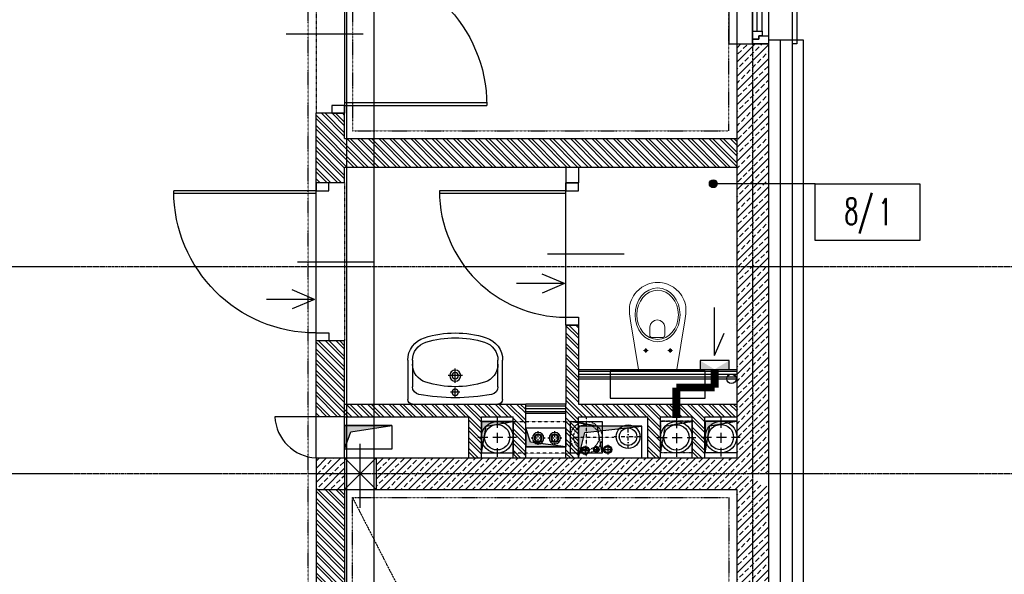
# Model space of a CAD drawing. Header units: inches. Extents: x 788 to 26783, y -4103 to 21.
# Tile 63 of 101: x 22167 to 22790, y -3001 to -2650. Entities that reach past the tile are written whole.
import ezdxf
from ezdxf.enums import TextEntityAlignment as Align

# ---------------------------------------------------------------- set-up
doc = ezdxf.new("R2010")
doc.units = ezdxf.units.IN
doc.header["$MEASUREMENT"] = 0
for name, pattern in [('00-inst$0$DASHDOT', [1, 0.5, -0.25, 0, -0.25]), ('CENTER', [2, 1.25, -0.25, 0.25, -0.25]), ('DASHDOT', [1, 0.5, -0.25, 0, -0.25]), ('DASHED', [0.75, 0.5, -0.25]), ('DASHED2', [0.375, 0.25, -0.125]), ('DIVIDE', [31.75, 12.7, -6.35, 0, -6.35, 0, -6.35]), ('HIDDEN', [9.525, 6.35, -3.175])]:
    doc.linetypes.add(name, pattern=pattern)
for name, color, linetype in [('Drz---drzwi', 5, 'Continuous'), ('Ins-tele-opis', 216, 'Continuous'), ('Ins-went', 141, 'Continuous'), ('Ins-wod', 4, 'Continuous'), ('m-went-wywiew', 1, 'Continuous'), ('Mco-piony', 10, 'Continuous'), ('Mks-piony', 86, 'Continuous'), ('Mpoż-rury', 121, 'Continuous'), ('Okn---okna', 5, 'Continuous'), ('Opis-pom', 6, 'Continuous'), ('Opis_pom_ramka', 6, 'Continuous'), ('Os-osie glowne', 1, 'CENTER'), ('Sc-beton', 7, 'Continuous'), ('Sc-beton-hatch', 86, 'Continuous'), ('Sc-cegla pustak', 42, 'Continuous'), ('Sc-cegla pustak-hatch', 8, 'Continuous'), ('Sc-gk', 120, 'Continuous'), ('Sc-izolacja term-styropian', 151, 'STYROPIAN-KA'), ('Sc-kamien', 31, 'Continuous'), ('Sc-nadproza kon', 5, 'DASHED2'), ('Sc-silikat', 61, 'Continuous'), ('Sch-opis', 51, 'Continuous'), ('Suf-widok', 8, 'Continuous'), ('W-otwor-strop', 1, 'Continuous'), ('W-otwor-strop-nad', 126, 'DASHED2'), ('W-przebicia-ściany', 223, 'Continuous'), ('Wyp-sanitar', 131, 'Continuous')]:
    doc.layers.add(name, color=color, linetype=linetype)
doc.styles.add('KA wymiar', font='romans.shx', dxfattribs={"width": 0.6})
doc.linetypes.add('BATTING', pattern='A,0.0001,-0.1,[134,ltypeshp.shx,S=0.1,R=0,X=-0.1,Y=0],-0.2,[134,ltypeshp.shx,S=0.1,R=180,X=0.1,Y=0],-0.1', length=0.4001)
doc.linetypes.add('STYROPIAN-KA', pattern='A,0.0001,-0.1,[135,ltypeshp.shx,S=0.1,R=0,X=-0.1,Y=0],0,[135,ltypeshp.shx,S=0.1,R=180,X=0.1,Y=0],-0.1', length=0.2001)
pattern_1 = [(45, (-29453.0206, 59998.92), (-4.49012806, 4.49012806), []), (45, (-29448.5305, 59998.92), (-4.49012806, 4.49012806), [3.175, -1.5875])]
pattern_2 = [(135, (-29453.0206, 59998.92), (-3.36759605, -3.36759605), []), (135, (-29453.0206, 60001.165), (-3.36759605, -3.36759605), [])]

# ---------------------------------------------------------------- blocks, each defined once
blk = doc.blocks.new('_0630_DRZWI_90')
at = {"ltscale": 7}
for p, q in [((5, 8), (5, 98)), ((6.8, 8), (6.8, 97.98))]:
    blk.add_line(p, q, dxfattribs=at)
at = {"ltscale": 25}
for p, q in [((50, 19.7), (50, -28.9)), ((5, 8), (0, 8)), ((0, 8), (5, 8)), ((0, 0), (0, 8)), ((95, 8), (5, 8)), ((5, 8), (5, 0)), ((95, 8), (95, 0)), ((100, 8), (95, 8)), ((100, 0), (100, 8)), ((5, 0), (0, 0)), ((5, 0), (0, 0)), ((95, 0), (100, 0)), ((95, 0), (100, 0))]:
    blk.add_line(p, q, dxfattribs=at)
at = {"ltscale": 7}
blk.add_arc((5, 8), 90, 0, 90, dxfattribs=at)
blk = doc.blocks.new('_GKJDFKG')
at = {"ltscale": 25}
for p, q in [((-8, -5), (-8, 0)), ((-8, 0), (-8, -5)), ((0, 0), (-8, 0)), ((0, -5), (0, 0)), ((0, -5), (0, 0)), ((-8, -85), (-8, -5)), ((-8, -5), (0, -5)), ((-19.7, -45), (28.9, -45)), ((-8, -85), (0, -85)), ((-8, -90), (-8, -85)), ((0, -85), (0, -90)), ((0, -85), (0, -90)), ((0, -90), (-8, -90))]:
    blk.add_line(p, q, dxfattribs=at)
at = {"ltscale": 7}
for p, q in [((-8, -5), (-88, -5)), ((-8, -6.8), (-87.98, -6.8))]:
    blk.add_line(p, q, dxfattribs=at)
blk.add_arc((-8, -5), 80, 180, 270)
blk = doc.blocks.new('umywalka_60x45')
at = {"ltscale": 25}
for p, q in [((-27, 0), (27, 0)), ((-30, -27.72), (-30, -3)), ((0, -4.5), (0, -10.5)), ((30, -3), (30, -27.72)), ((-27, -27.72), (-27, -11.03)), ((3, -7.5), (-3, -7.5)), ((27, -11.03), (27, -27.72)), ((4.5, -18), (-4.5, -18)), ((0, -13.5), (0, -22.5))]:
    blk.add_line(p, q, dxfattribs=at)
for centre, radius in [((0, -7.5), 2), ((0, -18), 3.5), ((0, -18), 2)]:
    blk.add_circle(centre, radius, dxfattribs=at)
for centre, radius, start, end in [((27, -3), 3, 0, 90), ((-27, -3), 3, 90, 180), ((-22, -11.03), 5, 100.52627, 180), ((0, -129.43), 125.43, 79.47373, 100.52627), ((22, -11.03), 5, 0, 79.47373), ((0, -73.4), 62.4, 72.6871, 107.3129), ((-15, -25.28), 12, 107.3129, 180), ((15, -25.28), 12, 0, 72.6871), ((-15, -27.72), 15, 180, 252.6871), ((-15, -27.72), 12, 180, 252.6871), ((15, -27.72), 12, 287.3129, 0), ((15, -27.72), 15, 287.3129, 0), ((0, 20.4), 65.4, 252.6871, 287.3129), ((0, 20.4), 62.4, 252.6871, 287.3129)]:
    blk.add_arc(centre, radius, start, end, dxfattribs=at)
blk = doc.blocks.new('_FKHJK')
for p, q in [((-10, 0), (-15, 0)), ((-15, 0), (-15, -150)), ((25, 0), (28, 0)), ((28, 0), (28, -150)), ((10, -5), (10, -145)), ((0, -142), (0, -8)), ((3, -142), (3, -8)), ((6, -142), (6, -8)), ((-15, -150), (-10, -150)), ((28, -150), (25, -150))]:
    blk.add_line(p, q)
at = {"linetype": 'DASHED2'}
for p, q in [((-10, 0), (-10, -150)), ((25, 0), (25, -150))]:
    blk.add_line(p, q, dxfattribs=at)
for points in [[(10, -5), (10, 0), (0, 0), (0, -3), (4, -3), (4, -5)], [(6, -8), (6, -5), (4, -5), (4, -3), (0, -3), (0, -5), (0, -8)], [(6, -142), (6, -145), (4, -145), (4, -147), (0, -147), (0, -145), (0, -142)], [(10, -145), (10, -150), (0, -150), (0, -147), (4, -147), (4, -145)]]:
    blk.add_lwpolyline(points, close=True)
blk = doc.blocks.new('_KOLO_WC_PODWIESZONE')
at = {"lineweight": 0}
for p, q in [((-12.21, 0), (-17.15, -30.7)), ((-12.21, 0), (12.21, 0)), ((12.21, 0), (17.15, -30.7)), ((-8.01, -11.98), (-9.42, -11.98)), ((-8.01, -11.98), (-8.01, -10.54)), ((-8.01, -11.98), (-6.53, -11.98)), ((-8.01, -11.98), (-8.01, -13.41)), ((7.49, -11.98), (6.08, -11.98)), ((7.49, -11.98), (7.49, -10.54)), ((7.49, -11.98), (8.97, -11.98)), ((7.49, -11.98), (7.49, -13.41)), ((-4.44, -21.51), (-4.44, -26.77)), ((-3.5, -20.21), (4, -20.21)), ((4.94, -21.51), (4.94, -26.77)), ((-17.15, -30.7), (-17.82, -35.14)), ((17.15, -30.7), (17.82, -35.14)), ((-17.82, -35.14), (-17.77, -39.69)), ((17.82, -35.14), (17.77, -39.69)), ((-17.77, -39.69), (-17.51, -41.08)), ((-17.51, -41.08), (-17.12, -42.53)), ((-17.12, -42.53), (-16.6, -43.93)), ((17.12, -42.53), (16.6, -43.93)), ((17.51, -41.08), (17.12, -42.53)), ((17.77, -39.69), (17.51, -41.08)), ((-16.6, -43.93), (-15.97, -45.29)), ((-15.97, -45.29), (-15.22, -46.59)), ((-15.22, -46.59), (-14.37, -47.83)), ((-14.37, -47.83), (-13.41, -48.99)), ((-13.41, -48.99), (-11.77, -50.6)), ((13.41, -48.99), (11.77, -50.6)), ((14.37, -47.83), (13.41, -48.99)), ((15.22, -46.59), (14.37, -47.83)), ((15.97, -45.29), (15.22, -46.59)), ((16.6, -43.93), (15.97, -45.29)), ((-11.77, -50.6), (-10, -51.94)), ((-10, -51.94), (-8.71, -52.72)), ((-8.71, -52.72), (-6.54, -53.77)), ((-6.54, -53.77), (-5.07, -54.25)), ((-5.07, -54.25), (-3.02, -54.72)), ((-3.02, -54.72), (-1.52, -54.92)), ((-1.52, -54.92), (0, -55)), ((1.52, -54.92), (0, -55)), ((3.02, -54.72), (1.52, -54.92)), ((5.07, -54.25), (3.02, -54.72)), ((6.54, -53.77), (5.07, -54.25)), ((8.71, -52.72), (6.54, -53.77)), ((10, -51.94), (8.71, -52.72)), ((11.77, -50.6), (10, -51.94))]:
    blk.add_line(p, q, dxfattribs=at)
for centre, radius, start, end in [((-3.24, -21.39), 1.2, 102.23395, 185.88986), ((3.75, -21.39), 1.2, 354.11014, 77.76605), ((0.25, -26.54), 4.7, 182.80221, 357.19779)]:
    blk.add_arc(centre, radius, start, end, dxfattribs=at)
for centre in [(-8.01, -11.98), (7.49, -11.98)]:
    blk.add_ellipse(centre, major_axis=(0.599, 0.599), ratio=1, start_param=5.497787, end_param=11.780972, dxfattribs=at)
for major_axis, ratio in [((0, -17), 0.838235), ((0, -15.54), 0.845174)]:
    blk.add_ellipse((0.05, -34.5), major_axis=major_axis, ratio=ratio, dxfattribs=at)
blk = doc.blocks.new('_STRZAŁKA_WENT')
for q in [(-6.02, -14.01), (0, -30.24), (6.02, -14.01)]:
    blk.add_line((0, 0), q)
blk = doc.blocks.new('_vxkdjhgkljhkgjhk')
for q in [(14.01, 6.02), (30.24, 0)]:
    blk.add_line((0, 0), q)
blk = doc.blocks.new('W160')
at = {"layer": 'm-went-wywiew', "color": 254, "linetype": 'HIDDEN'}
for p, q in [((-141996.39, 41106.12), (-141996.39, 41081.57)), ((-142008.66, 41093.85), (-141984.11, 41093.85))]:
    blk.add_line(p, q, dxfattribs=at)
at = {"layer": 'm-went-wywiew', "color": 254}
blk.add_circle((-141996.39, 41093.85), 10, dxfattribs=at)
at = {"layer": 'm-went-wywiew'}
blk.add_circle((-141996.39, 41093.85), 8, dxfattribs=at)
blk = doc.blocks.new('_opis_pom_metka')
at = {"layer": 'Opis_pom_ramka'}
blk.add_lwpolyline([(-33.13, 0), (32.87, 0), (32.87, -36), (-33.13, -36)], close=True, dxfattribs=at)
at = {"style": 'KA wymiar', "width": 0.6}
blk.add_attdef('KO/', text='', height=16.8, dxfattribs=at).set_placement((3.45, -25.87), align=Align.RIGHT)
blk.add_attdef('NR', (3.8, -26.16), '', height=16.8, dxfattribs=at)
blk = doc.blocks.new('pco')
at = {"layer": 'Mco-piony', "color": 9, "linetype": 'DASHDOT', "ltscale": 3}
for p, q in [((-2599.38, -14.34), (-2610.28, -14.34)), ((-2604.83, -19.79), (-2604.83, -8.89))]:
    blk.add_line(p, q, dxfattribs=at)
at = {"layer": 'Mco-piony', "color": 9}
blk.add_circle((-2604.83, -14.34), 4.53, dxfattribs=at)
at = {"layer": 'Mco-piony'}
blk.add_circle((-2604.83, -14.34), 3.2, dxfattribs=at)
at = {"layer": 'Mco-piony', "color": 8}
blk.add_circle((-2604.83, -14.34), 2.6, dxfattribs=at)
blk = doc.blocks.new('pion')
at = {"layer": 'Mpoż-rury', "color": 8}
for p, q in [((61201.15, 11076.35), (61207.15, 11076.35)), ((61204.15, 11079.35), (61204.15, 11073.35))]:
    blk.add_line(p, q, dxfattribs=at)
blk.add_circle((61204.13, 11076.35), 2.55, dxfattribs=at)
at = {"layer": 'Mpoż-rury'}
blk.add_circle((61204.15, 11076.35), 2, dxfattribs=at)

msp = doc.modelspace()

# ---------------------------------------------------------------- hatches: boundary and pattern name
at = {"layer": 'Ins-went'}
h = msp.add_hatch(color=256, dxfattribs=at)
h.paths.add_polyline_path([(22615.73, -2871.59), (22606.54, -2871.59), (22615.73, -2866.08)])
h.paths.add_polyline_path([(22597.36, -2871.59), (22597.36, -2866.08), (22606.54, -2871.59)])
at = {"layer": 'Opis-pom'}
h = msp.add_hatch(color=256, dxfattribs=at)
edge = h.paths.add_edge_path()
edge.add_arc((22605.71, -2754.13), 2.5, 0, 360)
at = {"layer": 'Sc-beton-hatch'}
h = msp.add_hatch(dxfattribs=at)
h.set_pattern_fill('ANSI33', color=256, style=0)
h.set_pattern_definition(pattern_1)
h.paths.add_polyline_path([(22630.53, -2754.13), (22640.53, -2754.13), (22640.53, -2665.59), (22630.53, -2665.59)])
h.paths.add_polyline_path([(22630.53, -2665.59), (22620.53, -2665.59), (22620.53, -2754.13), (22630.53, -2754.13)])
h.paths.add_polyline_path([(22630.53, -2754.13), (22620.53, -2754.13), (22620.53, -2806.59), (22630.53, -2806.59)])
h.paths.add_polyline_path([(22640.53, -2754.13), (22630.53, -2754.13), (22630.53, -2806.59), (22640.53, -2806.59)])
h = msp.add_hatch(dxfattribs=at)
h.set_pattern_fill('ANSI33', color=256, style=0)
h.set_pattern_definition(pattern_1)
h.paths.add_polyline_path([(22640.53, -2806.59), (22630.53, -2806.59), (22630.53, -2885.35), (22640.53, -2883.87)])
h.paths.add_polyline_path([(22630.53, -2806.59), (22620.53, -2806.59), (22620.53, -2886.83), (22630.53, -2885.35)])
h.paths.add_polyline_path([(22630.53, -2885.35), (22620.53, -2886.83), (22620.53, -2914.28), (22630.53, -2914.11)])
h.paths.add_polyline_path([(22630.53, -2914.11), (22640.53, -2913.94), (22640.53, -2883.87), (22630.53, -2885.35)])
h = msp.add_hatch(dxfattribs=at)
h.set_pattern_fill('ANSI33', color=256, style=0)
h.set_pattern_definition(pattern_1)
h.paths.add_polyline_path([(22630.53, -3001.59), (22620.53, -3001.59), (22620.53, -3147.59), (22630.53, -3147.59)])
h.paths.add_polyline_path([(22640.53, -3001.59), (22630.53, -3001.59), (22630.53, -3147.59), (22640.53, -3147.59)])
h.paths.add_polyline_path([(22640.53, -2946.15), (22630.53, -2940.73), (22630.53, -3001.59), (22640.53, -3001.59)])
h.paths.add_polyline_path([(22630.53, -2940.73), (22624.74, -2937.59), (22553.27, -2937.59), (22553.87, -2947.59), (22620.53, -2947.59), (22620.53, -3001.59), (22630.53, -3001.59)])
h.paths.add_polyline_path([(22640.53, -2913.94), (22630.53, -2914.11), (22630.53, -2937.59), (22640.53, -2937.59)])
h.paths.add_polyline_path([(22630.53, -2914.11), (22620.53, -2914.28), (22620.53, -2924.44), (22620.53, -2927.59), (22606.3, -2927.59), (22624.74, -2937.59), (22630.53, -2937.59)])
h.paths.add_polyline_path([(22606.3, -2927.59), (22552.66, -2927.59), (22553.27, -2937.59), (22624.74, -2937.59)])
h.paths.add_polyline_path([(22552.66, -2927.59), (22540.53, -2927.59), (22541.45, -2937.59), (22553.27, -2937.59)])
h.paths.add_polyline_path([(22553.27, -2937.59), (22541.45, -2937.59), (22542.36, -2947.59), (22553.87, -2947.59)])
h.paths.add_polyline_path([(22540.53, -2927.59), (22532.76, -2927.59), (22534.01, -2937.59), (22541.45, -2937.59)])
h.paths.add_polyline_path([(22541.45, -2937.59), (22534.01, -2937.59), (22535.26, -2947.59), (22542.36, -2947.59)])
h.paths.add_polyline_path([(22534.01, -2937.59), (22491.19, -2937.59), (22486.12, -2947.59), (22535.26, -2947.59)])
h.paths.add_polyline_path([(22532.76, -2927.59), (22520.53, -2927.59), (22496.25, -2927.59), (22491.19, -2937.59), (22534.01, -2937.59)])
h.paths.add_polyline_path([(22496.25, -2927.59), (22468.99, -2927.59), (22468.7, -2937.59), (22491.19, -2937.59)])
h.paths.add_polyline_path([(22491.19, -2937.59), (22468.7, -2937.59), (22468.4, -2947.59), (22486.12, -2947.59)])
h.paths.add_polyline_path([(22468.7, -2937.59), (22392.53, -2937.59), (22392.53, -2947.59), (22468.4, -2947.59)])
h.paths.add_polyline_path([(22468.99, -2927.59), (22392.53, -2927.59), (22392.53, -2937.59), (22468.7, -2937.59)])
h.paths.add_polyline_path([(22372.53, -2937.59), (22354.53, -2937.59), (22354.53, -2947.59), (22372.53, -2947.59)])
h.paths.add_polyline_path([(22372.53, -2927.59), (22354.53, -2927.59), (22354.53, -2937.59), (22372.53, -2937.59)])
h.paths.add_polyline_path([(22622.07, -2951.63), (22638.99, -2951.63), (22638.99, -2968.88), (22622.07, -2968.88)], flags=9)
h.paths.add_polyline_path([(22564.55, -2946.05), (22564.55, -2929.13), (22581.8, -2929.13), (22581.8, -2946.05)], flags=9)
h.paths.add_polyline_path([(22478.15, -2941.94), (22478.15, -2925.02), (22495.4, -2925.02), (22495.4, -2941.94)], flags=9)
at = {"layer": 'Sc-cegla pustak-hatch'}
h = msp.add_hatch(dxfattribs=at)
h.set_pattern_fill('ANSI32', color=256, scale=0.5, angle=90, style=0)
h.set_pattern_definition(pattern_2)
h.paths.add_polyline_path([(22391.23, -2725.59), (22391.23, -2743.59), (22620.53, -2743.59), (22620.53, -2725.59)])
h.paths.add_polyline_path([(22391.23, -2743.59), (22391.23, -2725.59), (22373.73, -2725.59), (22373.73, -2743.59)])
h.paths.add_polyline_path([(22373.73, -2725.59), (22372.53, -2725.59), (22372.53, -2709.59), (22364.53, -2709.59), (22354.53, -2709.59), (22354.53, -2753.59), (22362.53, -2753.59), (22372.53, -2753.59), (22372.53, -2743.59), (22373.73, -2743.59)])
h.paths.add_polyline_path([(22564.55, -2742.56), (22564.55, -2726.62), (22581.8, -2726.62), (22581.8, -2742.56)], flags=24)
h = msp.add_hatch(dxfattribs=at)
h.set_pattern_fill('ANSI32', color=256, scale=0.5, angle=90, style=0)
h.set_pattern_definition(pattern_2)
h.paths.add_polyline_path([(22373.73, -2893.59), (22372.53, -2893.59), (22372.53, -2901.59), (22373.73, -2901.59)])
h.paths.add_polyline_path([(22391.23, -2893.59), (22373.73, -2893.59), (22373.73, -2901.59), (22391.23, -2901.59)])
h.paths.add_polyline_path([(22487.08, -2893.59), (22391.23, -2893.59), (22391.23, -2901.59), (22451.08, -2901.59), (22451.08, -2927.59), (22459.08, -2927.59), (22459.08, -2901.59), (22479.08, -2901.59), (22479.08, -2904.59), (22487.08, -2904.59)])
h.paths.add_polyline_path([(22487.08, -2904.59), (22479.08, -2904.59), (22479.08, -2924.59), (22487.08, -2924.59)], flags=16)
h.paths.add_polyline_path([(22487.08, -2924.59), (22479.08, -2924.59), (22479.08, -2927.59), (22487.08, -2927.59)])
h.paths.add_polyline_path([(22515.41, -2904.59), (22512.53, -2904.59), (22512.53, -2924.59), (22515.41, -2924.59)], flags=17)
h.paths.add_polyline_path([(22520.53, -2924.59), (22515.41, -2924.59), (22512.53, -2924.59), (22512.53, -2927.59), (22520.53, -2927.59)], flags=17)
h.paths.add_polyline_path([(22520.53, -2923.31, -0.271489), (22515.41, -2914.59), (22515.41, -2924.59), (22520.53, -2924.59)], flags=17)
h.paths.add_polyline_path([(22517.41, -2914.59, -0.232537), (22520.53, -2908.25), (22520.53, -2907.59), (22520.53, -2905.86, 0.271489), (22515.41, -2914.59, 0.271489), (22520.53, -2923.31), (22520.53, -2920.92, -0.232537)], flags=17)
h.paths.add_polyline_path([(22520.53, -2908.25, 0.232537), (22517.41, -2914.59, 0.232537), (22520.53, -2920.92)], flags=16)
h.paths.add_polyline_path([(22520.53, -2905.86), (22520.53, -2905.49), (22515.41, -2904.59), (22515.41, -2904.59), (22515.41, -2914.59, -0.271489)], flags=17)
h.paths.add_polyline_path([(22520.53, -2904.59), (22515.41, -2904.59), (22520.53, -2905.49)], flags=17)
h.paths.add_polyline_path([(22520.53, -2901.59), (22564.41, -2901.59), (22564.41, -2927.59), (22572.41, -2927.59), (22572.41, -2901.59), (22582.41, -2901.59), (22582.41, -2893.59), (22520.53, -2893.59), (22520.53, -2843.59), (22512.53, -2843.59), (22512.53, -2893.59), (22512.53, -2904.59), (22515.41, -2904.59), (22520.53, -2904.59)])
h.paths.add_polyline_path([(22620.53, -2893.59), (22582.41, -2893.59), (22582.41, -2901.59), (22592.41, -2901.59), (22592.41, -2904.44), (22592.53, -2904.44), (22592.41, -2904.46), (22592.41, -2920.06), (22600.41, -2924.39), (22600.41, -2901.59), (22620.53, -2901.59)])
h.paths.add_polyline_path([(22592.41, -2920.06), (22592.41, -2924.44), (22592.41, -2927.59), (22600.41, -2927.59), (22600.41, -2924.39)])
h = msp.add_hatch(dxfattribs=at)
h.set_pattern_fill('ANSI32', color=256, scale=0.5, angle=90, style=0)
h.set_pattern_definition(pattern_2)
h.paths.add_polyline_path([(22372.53, -2853.59), (22354.53, -2853.59), (22354.53, -2895.42), (22369.51, -2901.59), (22372.53, -2901.59)])
h.paths.add_polyline_path([(22354.53, -2895.42), (22354.53, -2901.59), (22369.51, -2901.59)], flags=17)
h = msp.add_hatch(dxfattribs=at)
h.set_pattern_fill('ANSI32', color=256, scale=0.5, angle=90, style=0)
h.set_pattern_definition(pattern_2)
h.paths.add_polyline_path([(22372.53, -3021.59), (22372.53, -3001.59), (22354.53, -3001.59), (22354.53, -3021.59)])
h.paths.add_polyline_path([(22354.53, -3001.59), (22372.53, -3001.59), (22372.53, -2959.18), (22354.53, -2959.18)])
h.paths.add_polyline_path([(22354.53, -2947.59), (22354.53, -2959.18), (22372.53, -2959.18), (22372.53, -2947.59)])
h.paths.add_polyline_path([(22355.56, -2951.63), (22371.49, -2951.63), (22371.49, -2968.88), (22355.56, -2968.88)], flags=9)
at = {"layer": 'W-otwor-strop'}
for points in [[(22402.53, -2907.09), (22372.53, -2907.09), (22372.53, -2922.09), (22376.53, -2911.09)], [(22479.08, -2904.59), (22459.08, -2904.59), (22459.08, -2924.59), (22462.08, -2907.59)], [(22620.53, -2904.44), (22600.53, -2904.44), (22600.53, -2924.44), (22603.53, -2907.44)], [(22487.08, -2908.6), (22487.08, -2920.58), (22512.53, -2920.58), (22490.08, -2917.58)], [(22560.53, -2907.59), (22520.53, -2907.59), (22520.53, -2927.59), (22524.53, -2911.59)]]:
    msp.add_hatch(color=256, dxfattribs=at).paths.add_polyline_path(points)

# ---------------------------------------------------------------- linework, layer by layer
at = {"layer": 'Drz---drzwi'}
msp.add_lwpolyline([(22354.53, -2901.59), (22328.53, -2901.59)], dxfattribs=at)
msp.add_arc((22355.73, -2900.38), 27.23, 182.5399, 267.4601, dxfattribs=at)
at = {"layer": 'Ins-tele-opis'}
msp.add_lwpolyline([(22372.53, -2907.09), (22402.53, -2907.09), (22402.53, -2922.09), (22372.53, -2922.09)], close=True, dxfattribs=at)
at = {"layer": 'Ins-went', "linetype": 'DASHED2', "ltscale": 0.3}
msp.add_line((22525.41, -2902.31), (22525.41, -2926.87), dxfattribs=at)
at = {"layer": 'Ins-went'}
msp.add_lwpolyline([(22615.73, -2866.08), (22597.36, -2866.08), (22597.36, -2871.59), (22615.73, -2871.59)], close=True, dxfattribs=at)
at = {"layer": 'Ins-went', "const_width": 5}
for points in [[(22606.54, -2871.59), (22606.54, -2883.1)], [(22582.41, -2902.36), (22582.41, -2883.1)], [(22606.54, -2883.1), (22582.41, -2883.1)]]:
    msp.add_lwpolyline(points, dxfattribs=at)
at = {"layer": 'Ins-went', "linetype": 'DASHED2', "ltscale": 0.3}
for radius in [10, 8]:
    msp.add_circle((22525.41, -2914.59), radius, dxfattribs=at)
at = {"layer": 'Ins-wod', "linetype": 'DASHED2'}
for points in [[(22391.23, -3155.59), (22391.23, -2428.59)], [(22373.73, -2444.59), (22373.73, -3103.9)]]:
    msp.add_lwpolyline(points, dxfattribs=at)
at = {"layer": 'm-went-wywiew', "color": 254, "linetype": 'DASHED', "ltscale": 0.2}
msp.add_line((22518.25, -2914.59), (22542.8, -2914.59), dxfattribs=at)
for points in [[(22469.08, -2904.59), (22530.53, -2904.59)], [(22530.53, -2924.59), (22469.08, -2924.59)]]:
    msp.add_lwpolyline(points, dxfattribs=at)
at = {"layer": 'Mks-piony', "color": 8, "linetype": '00-inst$0$DASHDOT', "ltscale": 5}
for p, q in [((22551.85, -2921.7), (22551.85, -2906.7)), ((22560.05, -2914.2), (22543.03, -2914.2))]:
    msp.add_line(p, q, dxfattribs=at)
at = {"layer": 'Mks-piony'}
msp.add_circle((22551.85, -2914.2), 5.5, dxfattribs=at)
at = {"layer": 'Opis-pom'}
msp.add_lwpolyline([(22670.21, -2754.13), (22605.71, -2754.13)], dxfattribs=at)
msp.add_circle((22605.71, -2754.13), 2.5, dxfattribs=at)
at = {"layer": 'Os-osie glowne'}
for points in [[(22630.53, -2106.59), (22630.53, -3669.48)], [(21255.53, -2806.59), (23893.41, -2806.59)], [(21255.53, -2937.59), (23893.41, -2937.59)]]:
    msp.add_lwpolyline(points, dxfattribs=at)
at = {"layer": 'Sc-beton'}
msp.add_line((22640.53, -2665.59), (22640.53, -3147.59), dxfattribs=at)
for points in [[(22620.53, -2665.59), (22620.53, -2927.59)], [(22620.53, -2665.59), (22640.53, -2665.59)], [(22354.53, -2927.59), (22620.53, -2927.59)], [(22354.53, -2927.59), (22354.53, -2947.59)], [(22354.53, -2947.59), (22620.53, -2947.59)], [(22620.53, -2947.59), (22620.53, -3147.59)]]:
    msp.add_lwpolyline(points, dxfattribs=at)
at = {"layer": 'Sc-cegla pustak'}
for points in [[(22354.53, -2753.59), (22354.53, -2709.59)], [(22372.53, -2709.59), (22354.53, -2709.59)], [(22372.53, -2725.59), (22372.53, -2709.59)], [(22372.53, -2725.59), (22620.53, -2725.59)], [(22372.53, -2753.59), (22372.53, -2743.59)], [(22372.53, -2743.59), (22620.53, -2743.59)], [(22372.53, -2753.59), (22354.53, -2753.59)], [(22354.53, -2927.59), (22354.53, -2853.59)], [(22372.53, -2853.59), (22354.53, -2853.59)], [(22372.53, -2927.59), (22372.53, -2853.59)], [(22372.53, -2901.59), (22354.53, -2901.59)], [(22354.53, -2947.59), (22354.53, -3021.59)], [(22372.53, -2947.59), (22372.53, -3021.59)]]:
    msp.add_lwpolyline(points, dxfattribs=at)
at = {"layer": 'Sc-gk'}
for points in [[(22520.53, -2871.59), (22620.53, -2871.59)], [(22520.53, -2872.79), (22620.53, -2872.79)], [(22520.53, -2876.39), (22620.53, -2876.39)], [(22520.53, -2877.59), (22620.53, -2877.59)], [(22512.53, -2893.59), (22487.08, -2893.59)], [(22512.53, -2894.79), (22487.08, -2894.79)], [(22512.53, -2898.39), (22487.08, -2898.39)], [(22512.53, -2899.59), (22487.08, -2899.59)]]:
    msp.add_lwpolyline(points, dxfattribs=at)
at = {"layer": 'Sc-gk', "linetype": 'BATTING', "ltscale": 0.09}
for points in [[(22520.53, -2874.59), (22620.53, -2874.59)], [(22512.53, -2896.59), (22487.08, -2896.59)]]:
    msp.add_lwpolyline(points, dxfattribs=at)
at = {"layer": 'Sc-izolacja term-styropian', "linetype": 'BATTING', "ltscale": 0.35}
msp.add_line((22648.03, -2663.09), (22648.03, -3150.09), dxfattribs=at)
at = {"layer": 'Sc-izolacja term-styropian', "linetype": 'ByBlock'}
msp.add_line((22655.53, -2663.09), (22655.53, -3150.09), dxfattribs=at)
msp.add_lwpolyline([(22640.53, -2663.09), (22655.53, -2663.09)], dxfattribs=at)
at = {"layer": 'Sc-kamien'}
msp.add_lwpolyline([(22655.53, -2663.09), (22662.53, -2663.09), (22662.53, -3150.09), (22655.53, -3150.09)], dxfattribs=at)
at = {"layer": 'Sc-nadproza kon', "linetype": 'DASHDOT', "ltscale": 0.5}
for points in [[(22354.53, -2609.59), (22354.53, -2709.59)], [(22372.53, -2753.59), (22372.53, -2853.59)]]:
    msp.add_lwpolyline(points, dxfattribs=at)
at = {"layer": 'Sc-silikat'}
for p, q in [((22512.53, -2927.59), (22512.53, -2893.59)), ((22520.53, -2927.59), (22520.53, -2901.59)), ((22564.41, -2927.59), (22564.41, -2901.59)), ((22572.41, -2927.59), (22572.41, -2901.59)), ((22592.41, -2927.59), (22592.41, -2901.59)), ((22600.41, -2927.59), (22600.41, -2901.59))]:
    msp.add_line(p, q, dxfattribs=at)
for points in [[(22512.53, -2743.59), (22512.53, -2753.59)], [(22520.53, -2743.59), (22520.53, -2753.59)], [(22512.53, -2753.59), (22520.53, -2753.59)], [(22512.53, -2843.59), (22512.53, -2893.59)], [(22512.53, -2843.59), (22520.53, -2843.59)], [(22520.53, -2843.59), (22520.53, -2893.59)], [(22372.53, -2893.59), (22487.08, -2893.59)], [(22487.08, -2927.59), (22487.08, -2893.59)], [(22520.53, -2893.59), (22620.53, -2893.59)], [(22520.53, -2893.59), (22620.53, -2893.59)], [(22372.53, -2901.59), (22451.08, -2901.59)], [(22372.53, -2901.59), (22451.08, -2901.59)], [(22451.08, -2927.59), (22451.08, -2901.59)], [(22459.08, -2901.59), (22479.08, -2901.59)], [(22459.08, -2901.59), (22479.08, -2901.59)], [(22459.08, -2927.59), (22459.08, -2901.59)], [(22479.08, -2927.59), (22479.08, -2901.59)], [(22520.53, -2901.59), (22564.41, -2901.59)], [(22572.41, -2901.59), (22592.41, -2901.59)], [(22600.41, -2901.59), (22620.53, -2901.59)]]:
    msp.add_lwpolyline(points, dxfattribs=at)
at = {"layer": 'Sch-opis'}
msp.add_lwpolyline([(22520.53, -2877.59), (22620.53, -2877.59)], dxfattribs=at)
msp.add_circle((22617.2, -2877.59), 3, dxfattribs=at)
at = {"layer": 'Suf-widok', "linetype": 'DIVIDE', "ltscale": 0.02}
for points in [[(22099.53, -2346.59), (22099.53, -2701.59), (22126.53, -2701.59), (22126.53, -2821.59), (21830.53, -2821.59), (21830.53, -3016.59), (21760.53, -3016.59), (21760.53, -3162.59), (22349.53, -3162.59), (22349.53, -2346.59)], [(22615.53, -2428.59), (22615.53, -2428.59), (22377.53, -2428.59), (22377.53, -2720.59), (22615.53, -2720.59), (22615.53, -2428.59)], [(22377.53, -2952.59), (22615.53, -2952.59), (22615.53, -3418.59), (22377.53, -3418.59)]]:
    msp.add_lwpolyline(points, close=True, dxfattribs=at)
msp.add_lwpolyline([(22377.53, -2952.59), (22615.53, -3418.59)], dxfattribs=at)
at = {"layer": 'W-otwor-strop'}
for points in [[(22372.53, -2907.09), (22402.53, -2907.09), (22402.53, -2922.09), (22372.53, -2922.09)], [(22402.53, -2907.09), (22372.53, -2907.09), (22372.53, -2922.09), (22376.53, -2911.09)], [(22459.08, -2904.59), (22479.08, -2904.59), (22479.08, -2924.59), (22459.08, -2924.59)], [(22479.08, -2904.59), (22459.08, -2904.59), (22459.08, -2924.59), (22459.08, -2924.59), (22462.08, -2907.59)], [(22600.53, -2904.44), (22620.53, -2904.44), (22620.53, -2924.44), (22600.53, -2924.44)], [(22620.53, -2904.44), (22600.53, -2904.44), (22600.53, -2924.44), (22600.53, -2924.44), (22603.53, -2907.44)], [(22487.08, -2920.58), (22487.08, -2908.6), (22512.53, -2908.6), (22512.53, -2920.58)], [(22520.53, -2907.59), (22520.53, -2927.59), (22560.53, -2927.59), (22560.53, -2907.59)], [(22560.53, -2907.59), (22520.53, -2907.59), (22520.53, -2927.59), (22524.53, -2911.59)]]:
    msp.add_lwpolyline(points, close=True, dxfattribs=at)
msp.add_lwpolyline([(22487.08, -2908.6), (22487.08, -2920.58), (22512.53, -2920.58), (22490.08, -2917.58), (22487.08, -2908.6)], dxfattribs=at)
at = {"layer": 'W-otwor-strop-nad'}
for points in [[(22515.41, -2904.59), (22535.41, -2904.59), (22535.41, -2924.59), (22535.41, -2924.59), (22532.41, -2907.59)], [(22515.41, -2904.59), (22535.41, -2904.59), (22535.41, -2924.59), (22515.41, -2924.59)]]:
    msp.add_lwpolyline(points, close=True, dxfattribs=at)
at = {"layer": 'W-otwor-strop-nad', "linetype": 'DASHDOT', "ltscale": 0.5}
for points in [[(22592.53, -2904.44), (22572.41, -2904.44), (22572.41, -2924.44), (22572.41, -2924.44), (22575.41, -2907.44)], [(22572.41, -2904.44), (22592.41, -2904.44), (22592.41, -2924.44), (22572.41, -2924.44)]]:
    msp.add_lwpolyline(points, close=True, dxfattribs=at)
at = {"layer": 'W-otwor-strop-nad', "linetype": 'Continuous', "ltscale": 0.5}
msp.add_circle((22551.85, -2914.2), 7.5, dxfattribs=at)
at = {"layer": 'W-przebicia-ściany'}
for points in [[(22382.53, -2959.18), (22382.53, -2918.76)], [(22372.53, -2927.59), (22372.53, -2947.59)], [(22392.53, -2927.59), (22372.53, -2947.59)], [(22372.53, -2927.59), (22392.53, -2947.59)], [(22392.53, -2927.59), (22392.53, -2947.59)]]:
    msp.add_lwpolyline(points, dxfattribs=at)
at = {"layer": 'Wyp-sanitar'}
msp.add_lwpolyline([(22540.53, -2872.79), (22540.53, -2889.79), (22600.53, -2889.79), (22600.53, -2872.79)], close=True, dxfattribs=at)

# ---------------------------------------------------------------- block references
at = {"layer": 'Drz---drzwi', "xscale": -1}
for p, rotation in [((22364.53, -2709.59), 270), ((22362.53, -2753.59), 90)]:
    msp.add_blockref('_0630_DRZWI_90', p, dxfattribs=dict(at, rotation=rotation))
at = {"layer": 'Drz---drzwi'}
msp.add_blockref('_GKJDFKG', (22520.53, -2753.59), dxfattribs=at)
at = {"layer": 'Ins-went', "xscale": -1, "rotation": 270}
for name, p in [('_STRZAŁKA_WENT', (22511.53, -2817.33)), ('_STRZAŁKA_WENT', (22353.53, -2827.33)), ('_vxkdjhgkljhkgjhk', (22606.54, -2862.78))]:
    msp.add_blockref(name, p, dxfattribs=at)
at = {"layer": 'm-went-wywiew'}
for p in [(164465.47, -44008.44), (164578.8, -44008.48), (164606.91, -44008.29)]:
    msp.add_blockref('W160', p, dxfattribs=at)
at = {"layer": 'Mco-piony', "xscale": -0.799999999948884, "yscale": 0.8000000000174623, "zscale": 0.8, "rotation": 89.99864880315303}
for p in [(22483.46, -4998.94, 0), (22493.99, -4998.94, 0)]:
    msp.add_blockref('pco', p, dxfattribs=at)
at = {"layer": 'Mpoż-rury'}
for p in [(-38665.18, -13998.72), (-38679.41, -13999.27)]:
    msp.add_blockref('pion', p, dxfattribs=at)
at = {"layer": 'Mpoż-rury', "xscale": 0.6999999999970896, "yscale": 0.6999999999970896, "zscale": 0.7}
msp.add_blockref('pion', (-20311.11, -10675.68), dxfattribs=at)
at = {"layer": 'Okn---okna'}
msp.add_blockref('_FKHJK', (22630.53, -2515.59), dxfattribs=at)
at = {"layer": 'Opis-pom'}
ref = msp.add_blockref('_opis_pom_metka', (22703.34, -2754.13), dxfattribs=at)
ref.add_attrib('KO/', '8/', dxfattribs={"layer": '0', "height": 16.8, "style": 'KA wymiar', "width": 0.6}).set_placement((22706.86, -2780), align=Align.RIGHT)
ref.add_attrib('NR', '1', (22710.09, -2780.3), dxfattribs={"layer": '0', "height": 16.8, "style": 'KA wymiar', "width": 0.6})
at = {"layer": 'Wyp-sanitar', "rotation": 180}
msp.add_blockref('_KOLO_WC_PODWIESZONE', (22570.53, -2871.59), dxfattribs=at)
at = {"layer": 'Wyp-sanitar', "xscale": -1, "rotation": 180}
msp.add_blockref('umywalka_60x45', (22442.53, -2893.59), dxfattribs=at)

doc.saveas('drawing.dxf')
